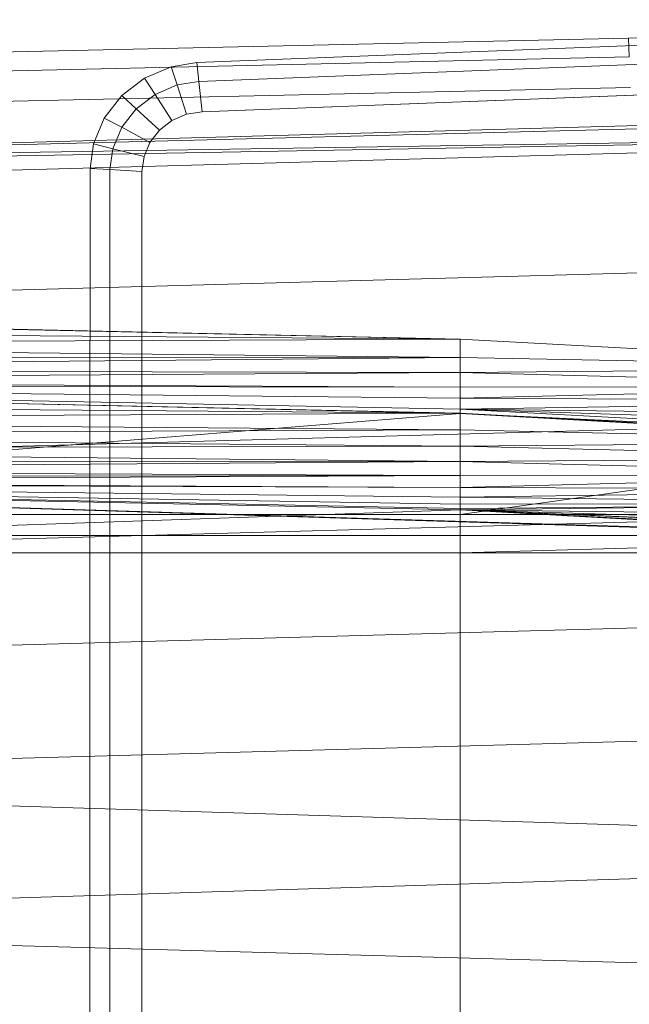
# Model space of a CAD drawing. Header units: metres. Extents: x 397.7 to 427.5, y 12.7 to 28.4.
# Tile 70 of 139: x 407.736 to 407.872, y 26.277 to 26.498. Entities that reach past the tile are written whole.
import ezdxf

# ---------------------------------------------------------------- set-up
doc = ezdxf.new("R2010")
doc.units = ezdxf.units.M
doc.layers.add('A-DETL-____-MBND', color=7, linetype='Continuous', lineweight=18)

# ---------------------------------------------------------------- blocks, each defined once
blk = doc.blocks.new('Family - Inodor P2-153200-05_CLI_AIGUA_P2')
at = {"layer": 'A-DETL-____-MBND', "color": 253, "true_color": 0xaaaaaa}
for p, q in [((0.47654, 0.38648), (0.31954, 0.38234)), ((0.47654, 0.38648), (0.31954, 0.38234)), ((0.22275, 0.37687), (0.41325, 0.38426)), ((0.22275, 0.37687), (0.41325, 0.38426)), ((0.31954, 0.38234), (0, 0.37522)), ((0.31954, 0.38234), (0, 0.37522)), ((0.31971, 0.37812), (0.31954, 0.38234)), ((0.31954, 0.38234), (0.31971, 0.37812)), ((0.22322, 0.37265), (0.41343, 0.38004)), ((0.22322, 0.37265), (0.41343, 0.38004)), ((0.31971, 0.37812), (0.00022, 0.371)), ((0.31971, 0.37812), (0.00022, 0.371)), ((0.21102, 0.37337), (0.21701, 0.37594)), ((0.21102, 0.37337), (0.21701, 0.37594)), ((0.21701, 0.37594), (0.22275, 0.37687)), ((0.21701, 0.37594), (0.22275, 0.37687)), ((0.21832, 0.37186), (0.21701, 0.37594)), ((0.21701, 0.37594), (0.21832, 0.37186)), ((0.22322, 0.37265), (0.22275, 0.37687)), ((0.22275, 0.37687), (0.22322, 0.37265)), ((0.2059, 0.36946), (0.21102, 0.37337)), ((0.2059, 0.36946), (0.21102, 0.37337)), ((0.21337, 0.36974), (0.21102, 0.37337)), ((0.21102, 0.37337), (0.21337, 0.36974)), ((0.41372, 0.3732), (0.22397, 0.36584)), ((0.22397, 0.36584), (0.41372, 0.3732)), ((0.41372, 0.3732), (0.22397, 0.36584)), ((0.41372, 0.3732), (0.22397, 0.36584)), ((0.31998, 0.37128), (0.00056, 0.36417)), ((0.31998, 0.37128), (0.00056, 0.36417)), ((0.21337, 0.36974), (0.21832, 0.37186)), ((0.21337, 0.36974), (0.21832, 0.37186)), ((0.21832, 0.37186), (0.22322, 0.37265)), ((0.21832, 0.37186), (0.22322, 0.37265)), ((0.22043, 0.36527), (0.21832, 0.37186)), ((0.21832, 0.37186), (0.22043, 0.36527)), ((0.22397, 0.36584), (0.22322, 0.37265)), ((0.22322, 0.37265), (0.22397, 0.36584)), ((0.20199, 0.36444), (0.2059, 0.36946)), ((0.20199, 0.36444), (0.2059, 0.36946)), ((0.20914, 0.36651), (0.2059, 0.36946)), ((0.2059, 0.36946), (0.20914, 0.36651)), ((0.20914, 0.36651), (0.21337, 0.36974)), ((0.20914, 0.36651), (0.21337, 0.36974)), ((0.21716, 0.36387), (0.21337, 0.36974)), ((0.21337, 0.36974), (0.21716, 0.36387)), ((0.00127, 0.35389), (0.51095, 0.36797)), ((0.51095, 0.36678), (0.00127, 0.35389)), ((0.20591, 0.36236), (0.20914, 0.36651)), ((0.20591, 0.36236), (0.20914, 0.36651)), ((0.21437, 0.36173), (0.20914, 0.36651)), ((0.20914, 0.36651), (0.21437, 0.36173)), ((0.19954, 0.35865), (0.20199, 0.36444)), ((0.19954, 0.35865), (0.20199, 0.36444)), ((0.20591, 0.36236), (0.20199, 0.36444)), ((0.20199, 0.36444), (0.20591, 0.36236)), ((0.22043, 0.36527), (0.21716, 0.36387)), ((0.21716, 0.36387), (0.22043, 0.36527)), ((0.22043, 0.36527), (0.21716, 0.36387)), ((0.22043, 0.36527), (0.21716, 0.36387)), ((0.22397, 0.36584), (0.22043, 0.36527)), ((0.22043, 0.36527), (0.22397, 0.36584)), ((0.22397, 0.36584), (0.22043, 0.36527)), ((0.22397, 0.36584), (0.22043, 0.36527)), ((0.20388, 0.35757), (0.20591, 0.36236)), ((0.20388, 0.35757), (0.20591, 0.36236)), ((0.21224, 0.35899), (0.20591, 0.36236)), ((0.20591, 0.36236), (0.21224, 0.35899)), ((0.21716, 0.36387), (0.21437, 0.36173)), ((0.21437, 0.36173), (0.21716, 0.36387)), ((0.21716, 0.36387), (0.21437, 0.36173)), ((0.21716, 0.36387), (0.21437, 0.36173)), ((0.51095, 0.36184), (0.00127, 0.35389)), ((0.51095, 0.36184), (0.00127, 0.35271)), ((0.51095, 0.36184), (0.00127, 0.34776)), ((0.21437, 0.36173), (0.21224, 0.35899)), ((0.21224, 0.35899), (0.21437, 0.36173)), ((0.21437, 0.36173), (0.21224, 0.35899)), ((0.21437, 0.36173), (0.21224, 0.35899)), ((0.1988, 0.35316), (0.19954, 0.35865)), ((0.1988, 0.35316), (0.19954, 0.35865)), ((0.20388, 0.35757), (0.19954, 0.35865)), ((0.19954, 0.35865), (0.20388, 0.35757)), ((0.20325, 0.35289), (0.20388, 0.35757)), ((0.20325, 0.35289), (0.20388, 0.35757)), ((0.2109, 0.35583), (0.20388, 0.35757)), ((0.20388, 0.35757), (0.2109, 0.35583)), ((0.21224, 0.35899), (0.2109, 0.35583)), ((0.2109, 0.35583), (0.21224, 0.35899)), ((0.21224, 0.35899), (0.2109, 0.35583)), ((0.21224, 0.35899), (0.2109, 0.35583)), ((0.2109, 0.35583), (0.21044, 0.35245)), ((0.21044, 0.35245), (0.2109, 0.35583)), ((0.2109, 0.35583), (0.21044, 0.35245)), ((0.2109, 0.35583), (0.21044, 0.35245)), ((0.19876, 0.27623), (0.1988, 0.35316)), ((0.19876, 0.27623), (0.1988, 0.35316)), ((0.20325, 0.35289), (0.1988, 0.35316)), ((0.1988, 0.35316), (0.20325, 0.35289)), ((0.2032, 0.27623), (0.20325, 0.35289)), ((0.2032, 0.27623), (0.20325, 0.35289)), ((0.21044, 0.35245), (0.20325, 0.35289)), ((0.20325, 0.35289), (0.21044, 0.35245)), ((0.21044, 0.35245), (0.2104, 0.27622)), ((0.2104, 0.27622), (0.21044, 0.35245)), ((0.21044, 0.35245), (0.2104, 0.27622)), ((0.21044, 0.35245), (0.2104, 0.27622)), ((0.51095, 0.33495), (0.00127, 0.32087)), ((0.28182, 0.31489), (0.00127, 0.32102)), ((0.00192, 0.32088), (0.28182, 0.31489)), ((0.28182, 0.31489), (0.00192, 0.32088)), ((0.28182, 0.31489), (0.00192, 0.31713)), ((0.28182, 0.31489), (0.00192, 0.31713)), ((0.28182, 0.31489), (0.00192, 0.31371)), ((0.00192, 0.31371), (0.28182, 0.31489)), ((0.28181, 0.31079), (0.00192, 0.31371)), ((0.28181, 0.31079), (0.00192, 0.31371)), ((0.28181, 0.31079), (0.28182, 0.31489)), ((0.28181, 0.31079), (0.28182, 0.31489)), ((0.39671, 0.30854), (0.28182, 0.31489)), ((0.28181, 0.31079), (0.00192, 0.31043)), ((0.00192, 0.30799), (0.28181, 0.31079)), ((0.00192, 0.31043), (0.28181, 0.31079)), ((0.00192, 0.30799), (0.28181, 0.31079)), ((0.39671, 0.30854), (0.28181, 0.31079)), ((0.39671, 0.30854), (0.28181, 0.31079)), ((0.28181, 0.30737), (0.28181, 0.31079)), ((0.28181, 0.30737), (0.28181, 0.31079)), ((0.28181, 0.30737), (0.00192, 0.30799)), ((0.28181, 0.30737), (0.00192, 0.30799)), ((0.28181, 0.30737), (0.00192, 0.30554)), ((0.00192, 0.30554), (0.28181, 0.30737)), ((0.39671, 0.30854), (0.28181, 0.30737)), ((0.28181, 0.30737), (0.39671, 0.30854)), ((0.3967, 0.30444), (0.28181, 0.30737)), ((0.28181, 0.30409), (0.28181, 0.30737)), ((0.3967, 0.30444), (0.28181, 0.30737)), ((0.28181, 0.30409), (0.28181, 0.30737)), ((0.28181, 0.30409), (0.00192, 0.30554)), ((0.28181, 0.30409), (0.00192, 0.30554)), ((0.28176, 0.29829), (0.00127, 0.30443)), ((0.00187, 0.30429), (0.28176, 0.29829)), ((0.28176, 0.29829), (0.00187, 0.30429)), ((0.28181, 0.30409), (0.00192, 0.30454)), ((0.28181, 0.30409), (0.00192, 0.30454)), ((0.28181, 0.30165), (0.00192, 0.30454)), ((0.28181, 0.30165), (0.00192, 0.30454)), ((0.28181, 0.2992), (0.00192, 0.30454)), ((0.28181, 0.2992), (0.00192, 0.30454)), ((0.28175, 0.2982), (0.00192, 0.30454)), ((0.28175, 0.2982), (0.00192, 0.30454)), ((0.3967, 0.30444), (0.28181, 0.30409)), ((0.28181, 0.30165), (0.3967, 0.30444)), ((0.28181, 0.30409), (0.3967, 0.30444)), ((0.28181, 0.30165), (0.3967, 0.30444)), ((0.28181, 0.30409), (0.28181, 0.30165)), ((0.28181, 0.30165), (0.28181, 0.30409)), ((0.28176, 0.29829), (0.00187, 0.30052)), ((0.28176, 0.29829), (0.00187, 0.30052)), ((0.28181, 0.30165), (0.28181, 0.2992)), ((0.3967, 0.30102), (0.28181, 0.30165)), ((0.3967, 0.30102), (0.28181, 0.30165)), ((0.28181, 0.2992), (0.28181, 0.30165)), ((0.3967, 0.30102), (0.28181, 0.2992)), ((0.28181, 0.2992), (0.3967, 0.30102)), ((0.51095, 0.29991), (0.00127, 0.28584)), ((0.28175, 0.2982), (0.00186, 0.27553)), ((0.00186, 0.27553), (0.28175, 0.2982)), ((0.28176, 0.29829), (0.00187, 0.29687)), ((0.00187, 0.29687), (0.28176, 0.29829)), ((0.28181, 0.2992), (0.28175, 0.2982)), ((0.28175, 0.2982), (0.28181, 0.2992)), ((0.3967, 0.29285), (0.28175, 0.2982)), ((0.3967, 0.29285), (0.28175, 0.2982)), ((0.39665, 0.29185), (0.28175, 0.2982)), ((0.39665, 0.29185), (0.28175, 0.2982)), ((0.28176, 0.27553), (0.28175, 0.2982)), ((0.28176, 0.27553), (0.28175, 0.2982)), ((0.28176, 0.29452), (0.28176, 0.29829)), ((0.39665, 0.29195), (0.28176, 0.29829)), ((0.28176, 0.29452), (0.28176, 0.29829)), ((0.3967, 0.29774), (0.28181, 0.2992)), ((0.3967, 0.29285), (0.28181, 0.2992)), ((0.3967, 0.29774), (0.28181, 0.2992)), ((0.3967, 0.29531), (0.28181, 0.2992)), ((0.3967, 0.29531), (0.28181, 0.2992)), ((0.3967, 0.29285), (0.28181, 0.2992)), ((0.28176, 0.29452), (0.00187, 0.29687)), ((0.28176, 0.29452), (0.00187, 0.29687)), ((0.28176, 0.29452), (0.00187, 0.29343)), ((0.00187, 0.29343), (0.28176, 0.29452)), ((0.39665, 0.29195), (0.28176, 0.29452)), ((0.28176, 0.29086), (0.28176, 0.29452)), ((0.39665, 0.29195), (0.28176, 0.29452)), ((0.28176, 0.29086), (0.28176, 0.29452)), ((0.28176, 0.29086), (0.00187, 0.29343)), ((0.28176, 0.29086), (0.00187, 0.29343)), ((0.39665, 0.29195), (0.28176, 0.29086)), ((0.28176, 0.29086), (0.39665, 0.29195)), ((0.39665, 0.29185), (0.28176, 0.27553)), ((0.28176, 0.27553), (0.39665, 0.29185)), ((0.28176, 0.29086), (0.00187, 0.29033)), ((0.00187, 0.29033), (0.28176, 0.29086)), ((0.28176, 0.28743), (0.00187, 0.29033)), ((0.28176, 0.28743), (0.00187, 0.29033)), ((0.39665, 0.28818), (0.28176, 0.29086)), ((0.28176, 0.28743), (0.28176, 0.29086)), ((0.39665, 0.28818), (0.28176, 0.29086)), ((0.28176, 0.28743), (0.28176, 0.29086)), ((0.28176, 0.28743), (0.00187, 0.28766)), ((0.28176, 0.28743), (0.00187, 0.28766)), ((0.28176, 0.28743), (0.00187, 0.28548)), ((0.00187, 0.28548), (0.28176, 0.28743)), ((0.39665, 0.28818), (0.28176, 0.28743)), ((0.28176, 0.28743), (0.39665, 0.28818)), ((0.39665, 0.28452), (0.28176, 0.28743)), ((0.28176, 0.28433), (0.28176, 0.28743)), ((0.39665, 0.28452), (0.28176, 0.28743)), ((0.28176, 0.28433), (0.28176, 0.28743)), ((0.28176, 0.28433), (0.00187, 0.28548)), ((0.28176, 0.28433), (0.00187, 0.28548)), ((0.28176, 0.28433), (0.00187, 0.28388)), ((0.00187, 0.2829), (0.28176, 0.28433)), ((0.00187, 0.28388), (0.28176, 0.28433)), ((0.00187, 0.2829), (0.28176, 0.28433)), ((0.28176, 0.28165), (0.00187, 0.2829)), ((0.28176, 0.28165), (0.00187, 0.2829)), ((0.00187, 0.28259), (0.28176, 0.27659)), ((0.28176, 0.28165), (0.00187, 0.28259)), ((0.28176, 0.28165), (0.00187, 0.28259)), ((0.28176, 0.27948), (0.00187, 0.28259)), ((0.28176, 0.27948), (0.00187, 0.28259)), ((0.28176, 0.27788), (0.00187, 0.28259)), ((0.28176, 0.27788), (0.00187, 0.28259)), ((0.28176, 0.2769), (0.00187, 0.28259)), ((0.28176, 0.2769), (0.00187, 0.28259)), ((0.28176, 0.27659), (0.00187, 0.28259)), ((0.51154, 0.26697), (0.00187, 0.28259)), ((0.28176, 0.27659), (0.00187, 0.28259)), ((0.28176, 0.27659), (0.00187, 0.28259)), ((0.52327, 0.26645), (0.00187, 0.28259)), ((0.51154, 0.26697), (0.00187, 0.28259)), ((0.39665, 0.28452), (0.28176, 0.28433)), ((0.28176, 0.28165), (0.39665, 0.28452)), ((0.28176, 0.28433), (0.39665, 0.28452)), ((0.28176, 0.28165), (0.39665, 0.28452)), ((0.28176, 0.28165), (0.28176, 0.28433)), ((0.28176, 0.28165), (0.28176, 0.28433)), ((0.39665, 0.28109), (0.28176, 0.28165)), ((0.28176, 0.28165), (0.28176, 0.27948)), ((0.39665, 0.28109), (0.28176, 0.28165)), ((0.28176, 0.27948), (0.28176, 0.28165)), ((0.39665, 0.28109), (0.28176, 0.27948)), ((0.28176, 0.27948), (0.39665, 0.28109)), ((0.51095, 0.27916), (0.00127, 0.26508)), ((0.28176, 0.27948), (0.28176, 0.27788)), ((0.39665, 0.27799), (0.28176, 0.27948)), ((0.39665, 0.27799), (0.28176, 0.27948)), ((0.28176, 0.27788), (0.28176, 0.27948)), ((0.28176, 0.27659), (0.00186, 0.26697)), ((0.00186, 0.26697), (0.28176, 0.27659)), ((0.19876, 0.12377), (0.19876, 0.27623)), ((0.19876, 0.12377), (0.19876, 0.27623)), ((0.2032, 0.12377), (0.2032, 0.27623)), ((0.2032, 0.12377), (0.2032, 0.27623)), ((0.2104, 0.27622), (0.2104, 0.12377)), ((0.2104, 0.12377), (0.2104, 0.27622)), ((0.2104, 0.27622), (0.2104, 0.12377)), ((0.2104, 0.27622), (0.2104, 0.12377)), ((0.39665, 0.27799), (0.28176, 0.27788)), ((0.28176, 0.2769), (0.39665, 0.27799)), ((0.28176, 0.27788), (0.39665, 0.27799)), ((0.28176, 0.27659), (0.39665, 0.27799)), ((0.28176, 0.2769), (0.39665, 0.27799)), ((0.28176, 0.27659), (0.39665, 0.27799)), ((0.28176, 0.27788), (0.28176, 0.2769)), ((0.28176, 0.2769), (0.28176, 0.27788)), ((0.28176, 0.2769), (0.28176, 0.27659)), ((0.28176, 0.27659), (0.28176, 0.2769)), ((0.28176, 0.27659), (0.39665, 0.27024)), ((0.39665, 0.27531), (0.28176, 0.27659)), ((0.39665, 0.27531), (0.28176, 0.27659)), ((0.39665, 0.27314), (0.28176, 0.27659)), ((0.39665, 0.27314), (0.28176, 0.27659)), ((0.39665, 0.27154), (0.28176, 0.27659)), ((0.39665, 0.27154), (0.28176, 0.27659)), ((0.39665, 0.27056), (0.28176, 0.27659)), ((0.39665, 0.27056), (0.28176, 0.27659)), ((0.39665, 0.27024), (0.28176, 0.27659)), ((0.51154, 0.26697), (0.28176, 0.27659)), ((0.51154, 0.26697), (0.28176, 0.27659)), ((0.39665, 0.27024), (0.28176, 0.27659)), ((0.39665, 0.27024), (0.28176, 0.27659)), ((0.28176, 0.26697), (0.28176, 0.27659)), ((0.28176, 0.26697), (0.28176, 0.27659)), ((0.28176, 0.27553), (0.00186, 0.27553)), ((0.28176, 0.27553), (0.00186, 0.27553)), ((0.39665, 0.27553), (0.28176, 0.27553)), ((0.28176, 0.27553), (0.28176, 0.27086)), ((0.39665, 0.27553), (0.28176, 0.27553)), ((0.28176, 0.27086), (0.28176, 0.27553)), ((0.00186, 0.27086), (0.28176, 0.27086)), ((0.28176, 0.27086), (0.00186, 0.27086)), ((0.28176, 0.27086), (0.39665, 0.27086)), ((0.28176, 0.27086), (0.28176, 0.26697)), ((0.39665, 0.27086), (0.28176, 0.27086)), ((0.28176, 0.27086), (0.28176, 0.26697)), ((0.39665, 0.27024), (0.28176, 0.26697)), ((0.28176, 0.26697), (0.39665, 0.27024)), ((0.28176, 0.26697), (0.00186, 0.26697)), ((0.28176, 0.26697), (0.00186, 0.26697)), ((0.28176, 0.26697), (0.00186, 0.26697)), ((0.28176, 0.26697), (0.00186, 0.26697)), ((0.28176, 0.26697), (0.39665, 0.26697)), ((0.28176, 0.13288), (0.28176, 0.26697)), ((0.28176, 0.13288), (0.28176, 0.26697)), ((0.39665, 0.26697), (0.28176, 0.26697)), ((0.39665, 0.26697), (0.28176, 0.26697)), ((0.28176, 0.26697), (0.28176, 0.13288)), ((0.39665, 0.26697), (0.28176, 0.26697)), ((0.28176, 0.13288), (0.28176, 0.26697)), ((0.51095, 0.25539), (0.00127, 0.24131)), ((0.51095, 0.22997), (0.00127, 0.2159)), ((0.51095, 0.19991), (0.00127, 0.2159)), ((0.51095, 0.19991), (0.00127, 0.18393)), ((0.51095, 0.16986), (0.00127, 0.18393))]:
    blk.add_line(p, q, dxfattribs=at)
blk = doc.blocks.new('LONDR55-XX_ZZ-ARQ-CAA-M3D-Londres55_ifc-1-05_CLI_AIGUA_P2')
at = {"layer": 'A-DETL-____-MBND', "color": 253, "lineweight": 18, "true_color": 0xaaaaaa}
blk.add_blockref('Family - Inodor P2-153200-05_CLI_AIGUA_P2', (407.55268, 26.11126), dxfattribs=at)

msp = doc.modelspace()

# ---------------------------------------------------------------- block references
at = {"lineweight": 5}
msp.add_blockref('LONDR55-XX_ZZ-ARQ-CAA-M3D-Londres55_ifc-1-05_CLI_AIGUA_P2', (0, 0), dxfattribs=at)

doc.saveas('drawing.dxf')
